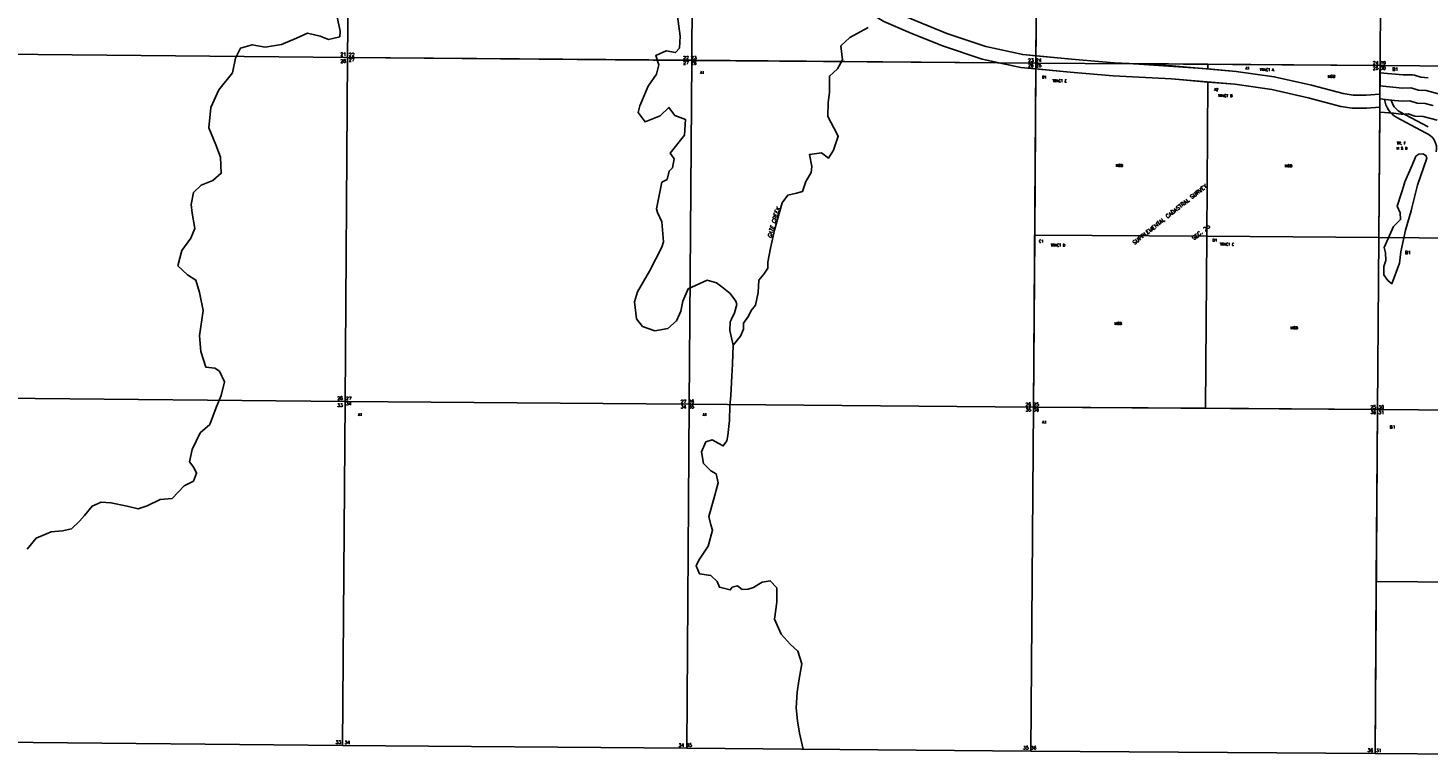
# Model space of a CAD drawing. Header units: feet. Extents: x 0 to 310787, y 0 to 109672.
# Tile 7 of 28: x 226927 to 248404, y 77513 to 88685. Entities that reach past the tile are written whole.
import ezdxf
from ezdxf.enums import TextEntityAlignment as Align

# ---------------------------------------------------------------- set-up
doc = ezdxf.new("R2010")
doc.units = ezdxf.units.FT
doc.header["$LTSCALE"] = 20
doc.header["$MEASUREMENT"] = 0
doc.layers.add('Taxmap', color=251, linetype='Continuous')
doc.styles.add('1', font='simplex')
doc.styles.add('LOT', font='SIMPLEX', dxfattribs={"height": 40})
doc.styles.add('ROMANT', font='romant', dxfattribs={"height": 50})
doc.styles.add('SECTION', font='ROMANT', dxfattribs={"height": 50})
doc.styles.add('STREAM', font='ROMANT', dxfattribs={"oblique": 12, "height": 26})
doc.styles.add('SUBNAME', font='ROMANT', dxfattribs={"height": 60})

# ---------------------------------------------------------------- blocks, each defined once
blk = doc.blocks.new('A$C1D716C51')
at = {"layer": 'Taxmap'}
for p, q in [((31501, 10963), (31539, 16243)), ((31501, 10963), (31539, 16243)), ((31501, 10963), (31539, 16243)), ((36819, 16198), (36780, 10919)), ((42060, 10876), (42098, 16156)), ((47378, 16116), (47339, 10837)), ((47378, 16116), (47339, 10837)), ((47378, 16116), (47339, 10837)), ((36780, 10916), (36797, 13259)), ((40132, 11341), (39725, 11515)), ((42064, 11486), (42061, 10987)), ((40625, 11142), (40132, 11341)), ((26222, 11011), (31501, 10963)), ((26222, 11011), (31501, 10963)), ((31463, 5684), (31501, 10963)), ((31501, 10963), (31463, 5684)), ((31501, 10963), (31463, 5684)), ((31501, 10963), (36780, 10916)), ((31501, 10963), (36780, 10919)), ((41237, 10936), (40625, 11142)), ((42606, 10936), (42061, 10987)), ((36742, 5639), (36780, 10919)), ((36780, 10919), (42060, 10876)), ((36780, 10916), (41491, 10881)), ((41491, 10881), (41237, 10936)), ((41491, 10881), (41828, 10808)), ((41828, 10808), (42059, 10786)), ((42021, 5597), (42060, 10876)), ((42059, 10786), (42042, 8236)), ((42588, 10737), (42059, 10786)), ((42060, 10876), (47339, 10837)), ((43259, 10878), (42606, 10936)), ((43492, 10866), (43259, 10878)), ((44699, 10785), (43492, 10866)), ((44699, 10857), (43492, 10866)), ((47339, 10837), (44699, 10857)), ((44699, 10785), (44699, 10857)), ((44699, 10785), (45133, 10748)), ((45133, 10748), (45716, 10665)), ((47301, 5557), (47339, 10837)), ((47301, 5557), (47339, 10837)), ((47338, 10725), (47339, 10837)), ((52497, 10801), (47339, 10837)), ((49918, 10819), (47339, 10837)), ((43245, 10678), (42588, 10737)), ((44139, 10631), (43245, 10678)), ((44698, 10584), (44139, 10631)), ((44698, 10584), (45110, 10550)), ((45110, 10550), (45679, 10468)), ((45716, 10665), (46286, 10535)), ((46286, 10535), (46775, 10406)), ((47336, 10398), (47337, 10524)), ((47337, 10524), (47338, 10725)), ((47337, 10524), (47686, 10492)), ((47337, 10524), (47686, 10492)), ((47338, 10725), (47692, 10693)), ((47692, 10693), (47839, 10697)), ((47870, 10687), (47839, 10697)), ((47870, 10687), (47967, 10657)), ((47967, 10657), (48079, 10651)), ((45679, 10468), (46238, 10340)), ((46238, 10340), (46736, 10210)), ((46775, 10406), (46928, 10385)), ((46928, 10385), (47124, 10382)), ((47124, 10382), (47336, 10398)), ((47336, 10398), (47335, 10324)), ((47335, 10324), (47513, 10308)), ((47335, 10324), (47513, 10308)), ((47335, 10198), (47335, 10324)), ((47686, 10492), (47810, 10496)), ((47686, 10492), (47810, 10496)), ((47810, 10496), (47931, 10459)), ((47810, 10496), (47931, 10459)), ((47931, 10459), (48049, 10453)), ((47931, 10459), (48049, 10453)), ((48049, 10453), (48272, 10393)), ((48049, 10453), (48272, 10393)), ((46736, 10210), (46912, 10185)), ((46912, 10185), (47130, 10181)), ((47130, 10181), (47335, 10198)), ((47334, 10123), (47320, 8197)), ((47334, 10123), (47335, 10198)), ((47334, 10123), (47545, 10104)), ((47513, 10308), (47563, 10303)), ((47513, 10308), (47563, 10303)), ((47545, 10104), (47664, 10093)), ((47563, 10303), (47682, 10292)), ((47563, 10303), (47682, 10292)), ((47643, 10129), (48075, 9894)), ((47682, 10292), (47796, 10296)), ((47682, 10292), (47796, 10296)), ((47689, 10092), (47769, 10095)), ((47769, 10095), (47874, 10062)), ((47796, 10296), (47908, 10261)), ((47796, 10296), (47908, 10261)), ((47908, 10261), (48031, 10254)), ((47908, 10261), (48031, 10254)), ((48031, 10254), (48153, 10222)), ((48031, 10254), (48148, 10223)), ((47595, 10041), (48035, 9802)), ((47689, 10092), (47664, 10093)), ((47874, 10062), (47999, 10056)), ((47999, 10056), (48215, 9998)), ((47699, 8982), (47668, 8884)), ((47815, 8610), (47789, 8520)), ((42021, 5597), (42042, 8236)), ((44680, 8217), (42042, 8236)), ((44680, 8217), (44661, 5577)), ((47320, 8197), (47301, 5557)), ((48687, 8187), (47320, 8197)), ((31463, 5684), (26183, 5731)), ((31463, 5684), (26183, 5731)), ((31424, 405), (31463, 5684)), ((31424, 405), (31463, 5684)), ((31424, 405), (31463, 5684)), ((36742, 5639), (31463, 5684)), ((36742, 5639), (31463, 5684)), ((36742, 5639), (36704, 360)), ((36704, 360), (36742, 5639)), ((42021, 5597), (36742, 5639)), ((42021, 5597), (36742, 5639)), ((41983, 318), (42021, 5597)), ((41983, 318), (42021, 5597)), ((42021, 5597), (47301, 5557)), ((44661, 5577), (42021, 5597)), ((47301, 5557), (44661, 5577)), ((47262, 278), (47301, 5557)), ((47262, 278), (47301, 5557)), ((47282, 2917), (47301, 5557)), ((52474, 5521), (47301, 5557)), ((49665, 5541), (47301, 5557)), ((47282, 2917), (47262, 278)), ((49872, 2899), (47282, 2917)), ((26145, 452), (31424, 405)), ((31424, 405), (36704, 360)), ((41983, 318), (36704, 360)), ((47262, 278), (41983, 318)), ((47262, 278), (52451, 242))]:
    blk.add_line(p, q, dxfattribs=at)
for points in [[(42588, 10737), (41828, 10808), (41237, 10936), (40625, 11142), (40132, 11341), (39725, 11515), (39485, 11656), (39219, 11794), (38943, 12008), (38560, 12240), (38382, 12322), (37918, 12645), (37766, 12747), (37458, 12881), (37116, 13068), (36996, 13142), (36615, 13367), (36378, 13513), (36068, 13699), (35750, 13875), (35551, 13987), (35384, 14089), (35220, 14222), (35172, 14364)], [(42061, 10987), (41859, 11006), (41290, 11129), (40694, 11330), (40209, 11526), (39815, 11694), (39582, 11831), (39327, 11963), (39057, 12173), (38654, 12417), (38481, 12496), (38031, 12810), (37862, 12923), (37546, 13061), (37363, 13161)], [(42606, 10936), (41859, 11006), (41290, 11129), (40694, 11330), (40209, 11526), (39815, 11694), (39582, 11831), (39327, 11963), (39057, 12173), (38654, 12417), (38481, 12496), (38031, 12810), (37862, 12923), (37546, 13061), (37363, 13161)], [(36560, 11597), (36604, 11288), (36590, 11104), (36529, 11037), (36390, 11063), (36229, 10989), (36275, 10848), (36238, 10705), (36111, 10522), (35984, 10220), (35959, 10116), (36065, 9971), (36297, 10064), (36431, 10194), (36521, 10069), (36684, 10011), (36669, 9767), (36450, 9494), (36509, 9405), (36483, 9265), (36434, 9214), (36405, 9090), (36321, 9047), (36240, 8636), (36255, 8584), (36321, 8439), (36349, 8134), (36320, 8051), (36132, 7681), (35948, 7363), (35902, 7212), (35935, 6951), (36025, 6834), (36216, 6767), (36416, 6801), (36545, 6919), (36611, 7070), (36645, 7222), (36723, 7413), (37016, 7541), (37159, 7504), (37243, 7443), (37369, 7341), (37459, 7220), (37471, 7171), (37437, 7040), (37388, 6944), (37372, 6905), (37366, 6773), (37415, 6544)], [(36560, 11597), (36604, 11288), (36590, 11104), (36529, 11037), (36390, 11063), (36229, 10989), (36275, 10848), (36238, 10705), (36111, 10522), (35984, 10220), (35959, 10116), (36065, 9971), (36297, 10064), (36431, 10194), (36521, 10069), (36684, 10011), (36669, 9767), (36450, 9494), (36509, 9405), (36483, 9265), (36434, 9214), (36405, 9090), (36321, 9047), (36240, 8636), (36255, 8584), (36321, 8439), (36349, 8134), (36320, 8051), (36132, 7681), (35948, 7363), (35902, 7212), (35935, 6951), (36025, 6834), (36216, 6767), (36416, 6801), (36545, 6919), (36611, 7070), (36645, 7222), (36723, 7413), (37016, 7541), (37159, 7504), (37243, 7443), (37369, 7341), (37459, 7220), (37471, 7171), (37437, 7040), (37388, 6944), (37372, 6905), (37366, 6773), (37415, 6544)], [(31336, 11607), (31385, 11366), (31380, 11278), (31208, 11237), (31081, 11286), (30886, 11333), (30717, 11255), (30488, 11158), (30237, 11121), (30037, 11155), (29857, 11106), (29783, 10951), (29733, 10727), (29526, 10466), (29403, 10195), (29371, 9880), (29479, 9618), (29553, 9429), (29562, 9185), (29436, 9075), (29256, 9001), (29139, 8887), (29101, 8707), (29115, 8571), (29156, 8334), (29098, 8187), (28960, 8001), (28897, 7761), (29043, 7623), (29174, 7546), (29227, 7353), (29283, 7080), (29230, 6689), (29247, 6448), (29328, 6207), (29464, 6194), (29535, 6149), (29613, 5984), (29562, 5772), (29484, 5589), (29389, 5330), (29239, 5200), (29116, 4945), (29078, 4754), (29141, 4669), (29184, 4580), (29138, 4461), (28994, 4387), (28808, 4193), (28628, 4179), (28427, 4078), (28287, 4032), (28120, 4074), (27869, 4129), (27722, 4139), (27581, 4073), (27467, 3930), (27387, 3843), (27265, 3729), (27129, 3699), (26954, 3681), (26725, 3584), (26587, 3413)], [(37415, 6544), (37529, 6686), (37574, 6794), (37575, 6882), (37652, 6993), (37693, 7077), (37758, 7160), (37800, 7355), (37811, 7543), (37884, 7634), (37945, 7726), (37950, 7822), (37989, 8037), (38048, 8313), (38169, 8731), (38254, 8850), (38386, 8877), (38478, 8904), (38532, 9059), (38610, 9194), (38623, 9286), (38589, 9474), (38773, 9496), (38876, 9415), (38953, 9538), (39028, 9753), (38958, 9882), (38868, 10055), (38871, 10271), (38893, 10423), (38892, 10675), (39017, 10786), (39095, 10925), (39069, 11137), (39203, 11267), (39488, 11420)], [(37415, 6544), (37529, 6686), (37574, 6794), (37575, 6882), (37652, 6993), (37693, 7077), (37758, 7160), (37800, 7355), (37811, 7543), (37884, 7634), (37945, 7726), (37950, 7822), (37989, 8037), (38048, 8313), (38169, 8731), (38254, 8850), (38386, 8877), (38478, 8904), (38532, 9059), (38610, 9194), (38623, 9286), (38589, 9474), (38773, 9496), (38876, 9415), (38953, 9538), (39028, 9753), (38958, 9882), (38868, 10055), (38871, 10271), (38893, 10423), (38892, 10675), (39017, 10786), (39095, 10925), (39069, 11137), (39203, 11267), (39488, 11420)], [(36742, 5639), (36780, 10916)], [(42606, 10936), (43259, 10878), (44152, 10831), (45133, 10748), (45716, 10665), (46286, 10535), (46775, 10406), (46928, 10385), (47124, 10382), (47336, 10398)], [(42588, 10737), (43245, 10678), (44139, 10631), (45110, 10550), (45679, 10468), (46238, 10340), (46736, 10210), (46912, 10185), (47130, 10181), (47335, 10198)], [(44680, 8217), (44698, 10584)], [(47699, 8982), (47721, 9050), (47832, 9309), (47888, 9446), (47932, 9477), (47997, 9483), (48043, 9458), (48055, 9416), (47916, 9000), (47828, 8656), (47815, 8610)], [(47522, 7487), (47459, 7540), (47396, 7625), (47398, 7753), (47427, 7845), (47424, 7965), (47401, 8045), (47545, 8368), (47654, 8474), (47648, 8575), (47601, 8679), (47668, 8884)], [(47789, 8520), (47728, 8309), (47660, 7978), (47638, 7802), (47522, 7487)], [(44680, 8217), (47320, 8197)], [(37415, 6544), (37407, 6256), (37397, 6068), (37381, 5776), (37363, 5616), (37361, 5388), (37334, 5160), (37321, 5076), (37264, 5001), (37185, 5042), (37093, 5091), (36997, 5064), (36931, 4909), (36961, 4728), (37075, 4615), (37155, 4570), (37185, 4433), (37118, 4190), (37043, 3919), (37073, 3790), (37100, 3706), (37033, 3459), (36887, 3248), (36846, 3161), (36900, 3036), (37075, 3010), (37170, 2920), (37205, 2832), (37372, 2790), (37401, 2833), (37481, 2852), (37552, 2799), (37644, 2802), (37728, 2829), (37808, 2876), (37861, 2907), (37985, 2930), (38087, 2820), (38084, 2600), (38049, 2341), (38150, 2111), (38288, 1957), (38406, 1851), (38468, 1655), (38421, 1395), (38395, 1219), (38384, 979), (38401, 779), (38435, 594), (38492, 345)]]:
    blk.add_lwpolyline(points, dxfattribs=at)
for centre, radius, start, end in [((47764, 10354), 356, 186.0554, 241.5559), ((47764, 10354), 256, 190.4043, 241.5559), ((47956, 9565), 250, 347.8004, 71.6908)]:
    blk.add_arc(centre, radius, start, end, dxfattribs=at)
at = {"layer": 'Taxmap', "style": 'SECTION'}
for s, p in [('21', (31477, 10986)), ('28', (31477, 10880)), ('28', (31428, 5708)), ('33', (31428, 5599)), ('33', (31401, 428))]:
    blk.add_text(s, height=50, dxfattribs=at).set_placement(p, align=Align.RIGHT)
at = {"layer": 'Taxmap'}
for s, height, style, p in [('22', 50, 'SECTION', (31520, 10980)), ('22 23', 50, 'SECTION', (36649, 10933)), ('27', 50, 'SECTION', (31520, 10899)), ('27 26', 50, 'SECTION', (36649, 10852)), ('A1', 40, 'LOT', (36907, 10711)), ('23 24', 50, 'SECTION', (41939, 10894)), ('26 25', 50, 'SECTION', (41939, 10813)), ('A1', 40, 'LOT', (45274, 10775)), ('24', 50, 'SECTION', (47229, 10853)), ('25', 50, 'SECTION', (47229, 10772)), ('30', 50, 'ROMANT', (47343, 10773)), ('19', 50, 'ROMANT', (47343, 10854)), ('B1', 50, 'LOT', (47529, 10756)), ('B1', 40, 'LOT', (42153, 10640)), ('MSB', 40, 'LOT', (46537, 10651)), ('A2', 40, 'LOT', (44792, 10449)), ('TR. F', 40, 'LOT', (47594, 9626)), ('M S B', 40, '1', (47590, 9547)), ('MSB', 40, 'LOT', (43282, 9282)), ('MSB', 40, 'LOT', (45878, 9276)), ('C1', 40, 'LOT', (42106, 8121)), ('D1', 40, 'LOT', (44768, 8136)), ('B1', 50, 'LOT', (47722, 7942)), ('MSB', 40, 'LOT', (43265, 6857)), ('MSB', 40, 'LOT', (45965, 6791)), ('27', 50, 'SECTION', (31475, 5705)), ('34', 50, 'SECTION', (31475, 5624)), ('27 26', 50, 'SECTION', (36611, 5656)), ('34 35', 50, 'SECTION', (36611, 5575)), ('26 25', 50, 'SECTION', (41901, 5611)), ('25', 50, 'SECTION', (47192, 5571)), ('30', 50, 'ROMANT', (47314, 5570)), ('A1', 40, 'LOT', (31660, 5460)), ('A1', 40, 'LOT', (36947, 5460)), ('35 36', 50, 'SECTION', (41901, 5530)), ('A1', 40, 'LOT', (42156, 5344)), ('36', 50, 'SECTION', (47192, 5491)), ('31', 50, 'ROMANT', (47314, 5489)), ('B1', 50, 'LOT', (47486, 5265)), ('34', 50, 'SECTION', (31453, 425)), ('34 35', 50, 'SECTION', (36577, 384)), ('35 36', 50, 'SECTION', (41863, 342)), ('36', 50, 'SECTION', (47148, 304)), ('31', 50, 'ROMANT', (47277, 301))]:
    blk.add_text(s, height=height, dxfattribs=dict(at, style=style)).set_placement(p)
for s, height, rotation, style, p in [('TRACT A', 40, 359.5557, 'LOT', (45494, 10754)), ('TRACT E', 40, 359.5557, 'LOT', (42314, 10583)), ('TRACT B', 40, 359.5557, 'LOT', (44852, 10355)), ('SUPPLEMENTAL CADASTRAL SURVEY', 60, 38.4972, 'SUBNAME', (43572, 8085)), ('SEC. 25', 60, 38.4972, 'SUBNAME', (44484, 8155)), ('TRACT D', 40, 359.5557, 'LOT', (42286, 8061)), ('TRACT C', 40, 359.5557, 'LOT', (44881, 8075))]:
    blk.add_text(s, height=height, rotation=rotation, dxfattribs=dict(at, style=style)).set_placement(p)
at = {"layer": 'Taxmap', "style": 'STREAM', "oblique": 12}
blk.add_text('GATE CREEK', height=60, rotation=73.9215, dxfattribs=at).set_placement((37999, 8186))

msp = doc.modelspace()

# ---------------------------------------------------------------- block references
at = {"layer": 'Taxmap'}
msp.add_blockref('A$C1D716C51', (200329, 77272), dxfattribs=at)

doc.saveas('drawing.dxf')
